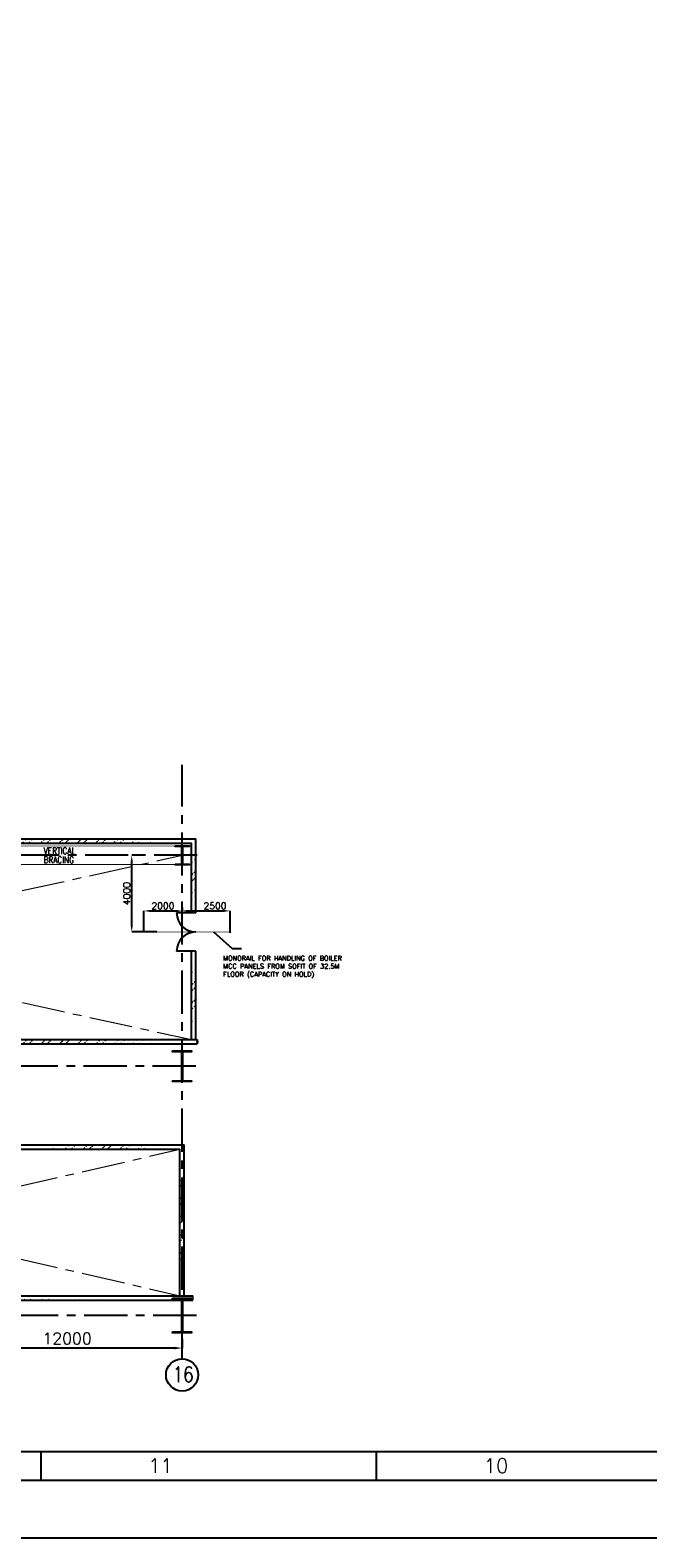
# Model space of a CAD drawing. Header units: inches. Extents: x 0 to 1544102, y -512776 to 23144100.
# Tile 4 of 74: x 102926 to 135145, y -287698 to -209068. Entities that reach past the tile are written whole.
import ezdxf
from ezdxf.enums import TextEntityAlignment as Align

# ---------------------------------------------------------------- set-up
doc = ezdxf.new("R2010")
doc.units = ezdxf.units.IN
doc.header["$LTSCALE"] = 1800
doc.header["$MEASUREMENT"] = 0
doc.linetypes.add('CENTER', pattern=[2, 1.25, -0.25, 0.25, -0.25])
doc.linetypes.add('HIDDEN', pattern=[0.375, 0.25, -0.125])
doc.layers.get('0').update_dxf_attribs({"color": 253, "lineweight": 9})
for name, color, linetype in [('1', 7, 'Continuous'), ('BRACING', 1, 'HIDDEN'), ('COL', 1, 'Continuous'), ('DIM', 4, 'Continuous'), ('FORMAT', 9, 'Continuous'), ('GRID', 251, 'CENTER'), ('STEEL', 231, 'Continuous'), ('TEXT', 3, 'Continuous'), ('WALL', 6, 'Continuous')]:
    doc.layers.add(name, color=color, linetype=linetype)
doc.layers.add('CEN', color=2, linetype='CENTER', lineweight=15)
doc.styles.add('ROMANC', font='ROMANC.SHX')
doc.styles.add('ROMANS', font='romans.shx')
doc.styles.add('ROMANT', font='romant')
doc.dimstyles.new('K2', dxfattribs={"dimtxt": 600, "dimasz": 400, "dimexe": 200, "dimexo": 200, "dimgap": 200, "dimtad": 1, "dimdec": 0, "dimzin": 0, "dimdsep": 46, "dimtxsty": 'ROMANC', "dimcen": 0.09, "dimclrd": 256, "dimclrt": 4, "dimadec": 0, "dimazin": 0, "dimtfac": 1, "dimtdec": 0, "dimtofl": 0, "dimtmove": 1, "dimatfit": 3, "dimfxl": 0.18, "dimtolj": 1, "dimtzin": 0, "dimarcsym": 0})
doc.dimstyles.new('USER175', dxfattribs={"dimscale": 175, "dimtxt": 2, "dimasz": 1.75, "dimexe": 0, "dimexo": 0, "dimgap": 0.5, "dimtad": 1, "dimdec": 0, "dimzin": 0, "dimdsep": 46, "dimtxsty": 'ROMANS', "dimcen": 0, "dimclrd": 4, "dimclre": 4, "dimclrt": 4, "dimadec": 0, "dimazin": 0, "dimtfac": 0.09, "dimtdec": 0, "dimtix": 1, "dimtofl": 0, "dimtmove": 0, "dimatfit": 3, "dimfxl": 1, "dimtolj": 1, "dimtzin": 0, "dimarcsym": 0})
pattern_1 = [(45, (-320647.8, -240291.9), (-477.2971, 477.2971), []), (45, (-320329.6, -240291.9), (-477.2971, 477.2971), [])]
pattern_2 = [(45, (-320647.8, -241291.9), (-477.2971, 477.2971), []), (45, (-320329.6, -241291.9), (-477.2971, 477.2971), [])]

# ---------------------------------------------------------------- blocks, each defined once
blk = doc.blocks.new('SHEET_A0')
at = {"layer": 'FORMAT'}
for p, q in [((24, 18), (1076, 18)), ((414, 12), (414, 18)), ((484, 12), (484, 18)), ((12, 12), (1177, 12))]:
    blk.add_line(p, q, dxfattribs=at)
blk.add_lwpolyline([(1189, 841), (0, 841), (0, 0), (1189, 0)], close=True, dxfattribs=at)
at = {"layer": 'FORMAT', "style": 'ROMANS'}
for s, p in [('11', (436.34, 13.53)), ('10', (506.34, 13.53))]:
    blk.add_text(s, height=3, dxfattribs=at).set_placement(p)
at = {"layer": 'FORMAT', "color": 3, "flags": 13}
for tag, height, rotation, style, p in [('DRGNO', 3.5, 180, 'ROMANT', (99.42, 824.44)), ('FILE_PATH', 2, 90, 'ROMANS', (18.35, 51.64))]:
    blk.add_attdef(tag, text='', height=height, rotation=rotation, dxfattribs=dict(at, style=style)).set_placement(p, align=Align.MIDDLE_LEFT)
for tag, height, style, p in [('DRN', 2, 'ROMANS', (1122.62, 62.51)), ('DESIGN', 2, 'ROMANS', (1122.62, 58.59)), ('CHD', 2, 'ROMANS', (1122.62, 54.43)), ('APPD', 2, 'ROMANS', (1122.62, 50.27)), ('SCALE', 2, 'ROMANS', (1088.44, 28.38)), ('DRGNO', 3.5, 'ROMANT', (1105.05, 23))]:
    blk.add_attdef(tag, text='', height=height, dxfattribs=dict(at, style=style)).set_placement(p, align=Align.MIDDLE_LEFT)
at = {"layer": 'FORMAT', "color": 3, "style": 'ROMANS', "width": 0.8, "flags": 13}
for p in [(1162.9, 62.51), (1162.9, 58.35), (1162.9, 54.19), (1162.9, 50.16)]:
    blk.add_attdef('DATE', text='', height=2, dxfattribs=at).set_placement(p, align=Align.MIDDLE_LEFT)
at = {"layer": 'FORMAT', "color": 3, "style": 'ROMANS', "flags": 13}
for tag, p in [('1', (1119.96, 13.98)), ('REV', (1156.97, 13.98))]:
    blk.add_attdef(tag, p, '', height=2, dxfattribs=at)
blk = doc.blocks.new('*D388')
at = {"layer": 'DIM', "color": 0, "lineweight": -2, "transparency": 16777216}
for p, q in [((98852, -277170), (98852, -277802)), ((110852, -277320), (110852, -277802))]:
    blk.add_line(p, q, dxfattribs=at)
at = {"layer": 'DIM', "lineweight": -2, "transparency": 16777216}
blk.add_line((110452, -277802), (99252, -277802), dxfattribs=at)
at = {"layer": 'DIM', "transparency": 16777216}
for points in [[(99252, -277735), (99252, -277868), (98852, -277802)], [(110452, -277735), (110452, -277868), (110852, -277802)]]:
    blk.add_solid(points, dxfattribs=at)
at = {"layer": 'DIM', "color": 4, "transparency": 16777216, "insert": (104852, -277302), "char_height": 600, "attachment_point": 5, "style": 'ROMANC'}
blk.add_mtext('\\A1;12000', dxfattribs=at)
blk = doc.blocks.new('C-ROW COLUMN')
at = {"layer": 'COL'}
h = blk.add_hatch(dxfattribs=at)
h.set_pattern_fill('ANSI31', color=256, scale=200, style=0)
h.set_pattern_definition([(45, (-1315.907, -6.545), (-17.6776695, 17.6776695), [])])
h.paths.add_polyline_path([(77950, 120865), (76960, 120865), (76960, 120820), (77950, 120820)])
h.paths.add_polyline_path([(77478, 120820), (77433, 120820), (77433, 119310), (77478, 119310)])
h.paths.add_polyline_path([(77950, 119310), (76960, 119310), (76960, 119265), (77950, 119265)])
at = {"layer": 'CEN'}
for p, q in [((77455, 119265), (77455, 120865)), ((77264, 120065), (77647, 120065))]:
    blk.add_line(p, q, dxfattribs=at)
at = {"layer": 'COL'}
for points in [[(76960, 120865), (77950, 120865), (77950, 120820), (76960, 120820)], [(77433, 120820), (77478, 120820), (77478, 119310), (77433, 119310)], [(76960, 119310), (77950, 119310), (77950, 119265), (76960, 119265)]]:
    blk.add_lwpolyline(points, close=True, dxfattribs=at)
blk = doc.blocks.new('B-ROW COLUMN')
at = {"layer": 'COL'}
h = blk.add_hatch(dxfattribs=at)
h.set_pattern_fill('ANSI31', color=256, scale=200, style=0)
h.set_pattern_definition([(45, (155648.048, 63141.767), (-17.67767, 17.67767), [])])
h.paths.add_polyline_path([(171095, 85178), (172085, 85178), (172085, 85128), (171095, 85128)])
h.paths.add_polyline_path([(171574, 86878), (171606, 86878), (171606, 85178), (171574, 85178)])
h.paths.add_polyline_path([(171095, 86928), (172085, 86928), (172085, 86878), (171095, 86878)])
blk.add_line((171590, 85128), (171590, 86928))
at = {"layer": 'CEN'}
for p, q in [((171590, 85128), (171590, 86928)), ((171399, 86028), (171782, 86028))]:
    blk.add_line(p, q, dxfattribs=at)
at = {"layer": 'COL'}
for points in [[(171095, 86928), (172085, 86928), (172085, 86878), (171095, 86878)], [(171574, 86878), (171606, 86878), (171606, 85178), (171574, 85178)], [(171095, 85178), (172085, 85178), (172085, 85128), (171095, 85128)]]:
    blk.add_lwpolyline(points, close=True, dxfattribs=at)
blk = doc.blocks.new('D-ROW COLUMN')
at = {"layer": 'COL'}
h = blk.add_hatch(dxfattribs=at)
h.set_pattern_fill('ANSI31', color=256, scale=200, angle=180, style=0)
h.set_pattern_definition([(225, (-560004.63, -115195.517), (17.6776695, -17.6776695), [])])
h.paths.add_polyline_path([(370, 500), (0, 500), (0, 460), (14, 460), (370, 460)])
h.paths.add_polyline_path([(0, 500), (-370, 500), (-370, 460), (0, 460)])
h.paths.add_polyline_path([(14, 460), (0, 460), (0, 0), (14, 0)])
h.paths.add_polyline_path([(0, 460), (-14, 460), (-14, 0), (0, 0)])
h.paths.add_polyline_path([(14, 0), (0, 0), (0, -460), (14, -460)])
h.paths.add_polyline_path([(0, 0), (-14, 0), (-14, -460), (0, -460)])
h.paths.add_polyline_path([(370, -460), (0, -460), (0, -500), (370, -500)])
h.paths.add_polyline_path([(0, -460), (-14, -460), (-370, -460), (-370, -500), (0, -500)])
at = {"layer": 'CEN'}
for p, q in [((192, 0), (-192, 0)), ((0, 500), (0, -500))]:
    blk.add_line(p, q, dxfattribs=at)
at = {"layer": 'COL'}
for points in [[(-370, 500), (370, 500), (370, 460), (-370, 460)], [(-14, 460), (14, 460), (14, -460), (-14, -460)], [(-370, -460), (370, -460), (370, -500), (-370, -500)]]:
    blk.add_lwpolyline(points, close=True, dxfattribs=at)
blk = doc.blocks.new('*D533')
at = {"color": 4, "lineweight": -2, "transparency": 16777216}
for p, q in [((108591, -252101), (108224, -252101)), ((108224, -255795), (108224, -252407)), ((109527, -256101), (108224, -256101))]:
    blk.add_line(p, q, dxfattribs=at)
at = {"color": 4, "transparency": 16777216}
for points in [[(108173, -252407), (108275, -252407), (108224, -252101)], [(108173, -255795), (108275, -255795), (108224, -256101)]]:
    blk.add_solid(points, dxfattribs=at)
at = {"color": 4, "transparency": 16777216, "insert": (107962, -254101), "char_height": 350, "attachment_point": 5, "rotation": 90, "style": 'ROMANS'}
blk.add_mtext('\\A1;4000', dxfattribs=at)
blk = doc.blocks.new('*D536')
at = {"color": 4, "lineweight": -2, "transparency": 16777216}
for p, q in [((108852, -256101), (108852, -255002)), ((109159, -255002), (110546, -255002))]:
    blk.add_line(p, q, dxfattribs=at)
at = {"color": 4, "transparency": 16777216}
for points in [[(109159, -254951), (109159, -255053), (108852, -255002)], [(110546, -254951), (110546, -255053), (110852, -255002)]]:
    blk.add_solid(points, dxfattribs=at)
at = {"color": 4, "transparency": 16777216, "insert": (109852, -254740), "char_height": 350, "attachment_point": 5, "style": 'ROMANS'}
blk.add_mtext('\\A1;2000', dxfattribs=at)
blk = doc.blocks.new('*D537')
at = {"color": 4, "lineweight": -2, "transparency": 16777216}
for p, q in [((110852, -254825), (110852, -255001)), ((111159, -255001), (113046, -255001)), ((113352, -256147), (113352, -255001))]:
    blk.add_line(p, q, dxfattribs=at)
at = {"color": 4, "transparency": 16777216}
for points in [[(111159, -254950), (111159, -255052), (110852, -255001)], [(113046, -254950), (113046, -255052), (113352, -255001)]]:
    blk.add_solid(points, dxfattribs=at)
at = {"color": 4, "transparency": 16777216, "insert": (112569, -254738), "char_height": 350, "attachment_point": 5, "style": 'ROMANS'}
blk.add_mtext('\\A1;2500', dxfattribs=at)

msp = doc.modelspace()

# ---------------------------------------------------------------- hatches: boundary and pattern name
h = msp.add_hatch()
h.set_pattern_fill('ANSI32', color=256, scale=1800, style=0)
h.set_pattern_definition(pattern_1)
edge = h.paths.add_edge_path()
edge.add_line((99567.36, -251236.25), (111567.36, -251236.25))
edge.add_line((99337.36, -251466.25), (111337.36, -251466.25))
h = msp.add_hatch()
h.set_pattern_fill('ANSI32', color=256, scale=1800, style=0)
h.set_pattern_definition(pattern_1)
edge = h.paths.add_edge_path()
edge.add_line((111337.36, -255101.25), (111337.36, -251466.25))
edge.add_line((111567.36, -255101.25), (111567.36, -251236.25))
h = msp.add_hatch()
h.set_pattern_fill('ANSI32', color=256, scale=1800, style=0)
h.set_pattern_definition(pattern_1)
edge = h.paths.add_edge_path()
edge.add_line((111337.36, -261711.25), (111337.36, -257101.25))
edge.add_line((111567.36, -261711.25), (111567.36, -257101.25))
h = msp.add_hatch()
h.set_pattern_fill('ANSI32', color=256, scale=1800, style=0)
h.set_pattern_definition(pattern_1)
edge = h.paths.add_edge_path()
edge.add_line((96925.97, -261711.25), (111644.65, -261711.25))
edge.add_line((96925.97, -261941.25), (111644.65, -261941.25))
h = msp.add_hatch()
h.set_pattern_fill('ANSI32', color=256, scale=1800, style=0)
h.set_pattern_definition(pattern_2)
edge = h.paths.add_edge_path()
edge.add_line((102352.36, -267201.25), (110967.36, -267201.25))
edge.add_line((102352.36, -267431.25), (110737.36, -267431.25))
h = msp.add_hatch()
h.set_pattern_fill('ANSI32', color=256, scale=1800, style=0)
h.set_pattern_definition(pattern_2)
edge = h.paths.add_edge_path()
edge.add_line((110967.36, -275071.25), (110967.36, -267201.25))
edge.add_line((110737.36, -275071.25), (110737.36, -267431.25))
h = msp.add_hatch()
h.set_pattern_fill('ANSI32', color=256, scale=1800, style=0)
h.set_pattern_definition(pattern_2)
edge = h.paths.add_edge_path()
edge.add_line((73036.38, -275071.25), (111403.45, -275071.25))
edge.add_line((73252.36, -275301.25), (111403.45, -275301.25))

# ---------------------------------------------------------------- linework, layer by layer
msp.add_lwpolyline([(111403.45, -275071.25), (111403.45, -275167.08), (111426.45, -275167.08), (111380.45, -275205.41), (111403.45, -275205.41), (111403.45, -275301.25)])
at = {"layer": '1'}
msp.add_circle((110852.36, -279201.5), 840.34, dxfattribs=at)
msp.add_circle((110852.36, -279201.5), 840.34, dxfattribs=at)
at = {"layer": 'BRACING', "const_width": 40}
for points in [[(99222.36, -251621.25), (110482.36, -251621.25)], [(99222.36, -252581.25), (110482.36, -252581.25)]]:
    msp.add_lwpolyline(points, dxfattribs=at)
at = {"layer": 'CEN'}
for p, q in [((67352.36, -261711.25), (110852.36, -252101.25)), ((67352.36, -252101.25), (111337.36, -261711.25)), ((77582.36, -275071.25), (110737.36, -267431.25)), ((77582.36, -267431.25), (110737.36, -275071.25))]:
    msp.add_line(p, q, dxfattribs=at)
at = {"layer": 'GRID'}
for p, q in [((110852.36, -278361.16), (110852.36, -247376.9)), ((111644.86, -252101.25), (58642.9, -252101.25)), ((111565.65, -263101.25), (56566.18, -263101.25)), ((111595.74, -276101.25), (56566.18, -276101.25))]:
    msp.add_line(p, q, dxfattribs=at)
at = {"layer": 'STEEL', "const_width": 30}
msp.add_lwpolyline([(108852.36, -256101.25), (113352.36, -256101.25)], dxfattribs=at)
at = {"layer": 'WALL'}
for p, q in [((99337.36, -251466.25), (111337.36, -251466.25)), ((99567.36, -251236.25), (111567.36, -251236.25)), ((111337.36, -255101.25), (111337.36, -251466.25)), ((111567.36, -255101.25), (111567.36, -251236.25)), ((111567.36, -255101.25), (110567.36, -255101.25)), ((111567.36, -257101.25), (110567.36, -257101.25)), ((111337.36, -261711.25), (111337.36, -257101.25)), ((111567.36, -261711.25), (111567.36, -257101.25)), ((96925.97, -261711.25), (111644.65, -261711.25)), ((96925.97, -261941.25), (111644.65, -261941.25)), ((102352.36, -267201.25), (110967.36, -267201.25)), ((110967.36, -275071.25), (110967.36, -267201.25)), ((102352.36, -267431.25), (110737.36, -267431.25)), ((110737.36, -275071.25), (110737.36, -267431.25)), ((73036.38, -275071.25), (111403.45, -275071.25)), ((73252.36, -275301.25), (111403.45, -275301.25))]:
    msp.add_line(p, q, dxfattribs=at)
msp.add_lwpolyline([(111644.65, -261711.25), (111644.65, -261807.08), (111667.65, -261807.08), (111621.65, -261845.41), (111644.65, -261845.41), (111644.65, -261941.25)], dxfattribs=at)
for centre, start, end in [((111567.36, -255101.25), 180, 270), ((111567.36, -257101.25), 90, 180)]:
    msp.add_arc(centre, 1000, start, end, dxfattribs=at)

# ---------------------------------------------------------------- block references
at = {"color": 161, "linetype": 'ByBlock', "xscale": 250, "yscale": 250, "zscale": 250}
msp.add_blockref('SHEET_A0', (0, -287698.08), dxfattribs=at)
for name, p in [('D-ROW COLUMN', (110852.36, -252101.25)), ('C-ROW COLUMN', (33396.92, -383166.4)), ('B-ROW COLUMN', (-60737.86, -362128.87))]:
    msp.add_blockref(name, p)

# ---------------------------------------------------------------- texts
at = {"layer": 'TEXT', "style": 'ROMANC', "width": 0.8}
msp.add_text('16', height=800, dxfattribs=at).set_placement((110357.97, -279571.21))
at = {"layer": 'TEXT', "insert": (103626.89, -251691.25), "char_height": 350, "width": 1838.5567, "attachment_point": 1, "line_spacing_factor": 0.805714, "style": 'ROMANS'}
msp.add_mtext('{\\W0.8;VERTICAL BRACING}', dxfattribs=at)
at = {"layer": 'TEXT', "insert": (112993.98, -257345.82), "char_height": 250, "width": 7325.8005, "attachment_point": 1, "style": 'ROMANS'}
msp.add_mtext('MONORAIL FOR HANDLING OF BOILER MCC PANELS FROM SOFIT OF 32.5M FLOOR (CAPACITY ON HOLD)', dxfattribs=at)

# ---------------------------------------------------------------- dimensions: what is measured, and where the dimension line sits
dim = msp.add_linear_dim(base=(108224.42, -252101.25), p1=(109527.45, -256101.25), p2=(108591.24, -252101.25), angle=90, dimstyle='USER175')
dim.commit()
dim.dimension.update_dxf_attribs({"geometry": '*D533', "text_midpoint": (107961.92, -254101.25)})
dim = msp.add_linear_dim(base=(110852.36, -255002.34), p1=(108852.36, -256101.25), p2=(110852.36, -255002.34), dimstyle='USER175')
dim.commit()
dim.dimension.update_dxf_attribs({"geometry": '*D536', "text_midpoint": (109852.36, -254739.84)})
dim = msp.add_linear_dim(base=(113352.36, -255000.57), p1=(110852.36, -254825.39), p2=(113352.36, -256146.83), dimstyle='USER175')
dim.commit()
dim.dimension.update_dxf_attribs({"geometry": '*D537', "text_midpoint": (112569.45, -255000.57), "dimtype": 160})
at = {"layer": 'DIM'}
dim = msp.add_linear_dim(base=(98852.36, -277801.53), p1=(110852.36, -277319.86), p2=(98852.36, -277169.91), angle=180, dimstyle='K2', override={"dimexe": 0, "dimexo": 0}, dxfattribs=at)
dim.commit()
dim.dimension.update_dxf_attribs({"geometry": '*D388', "text_midpoint": (104852.36, -277301.53)})

# ---------------------------------------------------------------- leaders
msp.add_leader([(112497.44, -256101.25), (113471.05, -256969.37), (113958.05, -256969.37)], dimstyle='USER175', override={"dimgap": 0.5, "dimtad": 0}, dxfattribs=at)

doc.saveas('drawing.dxf')
